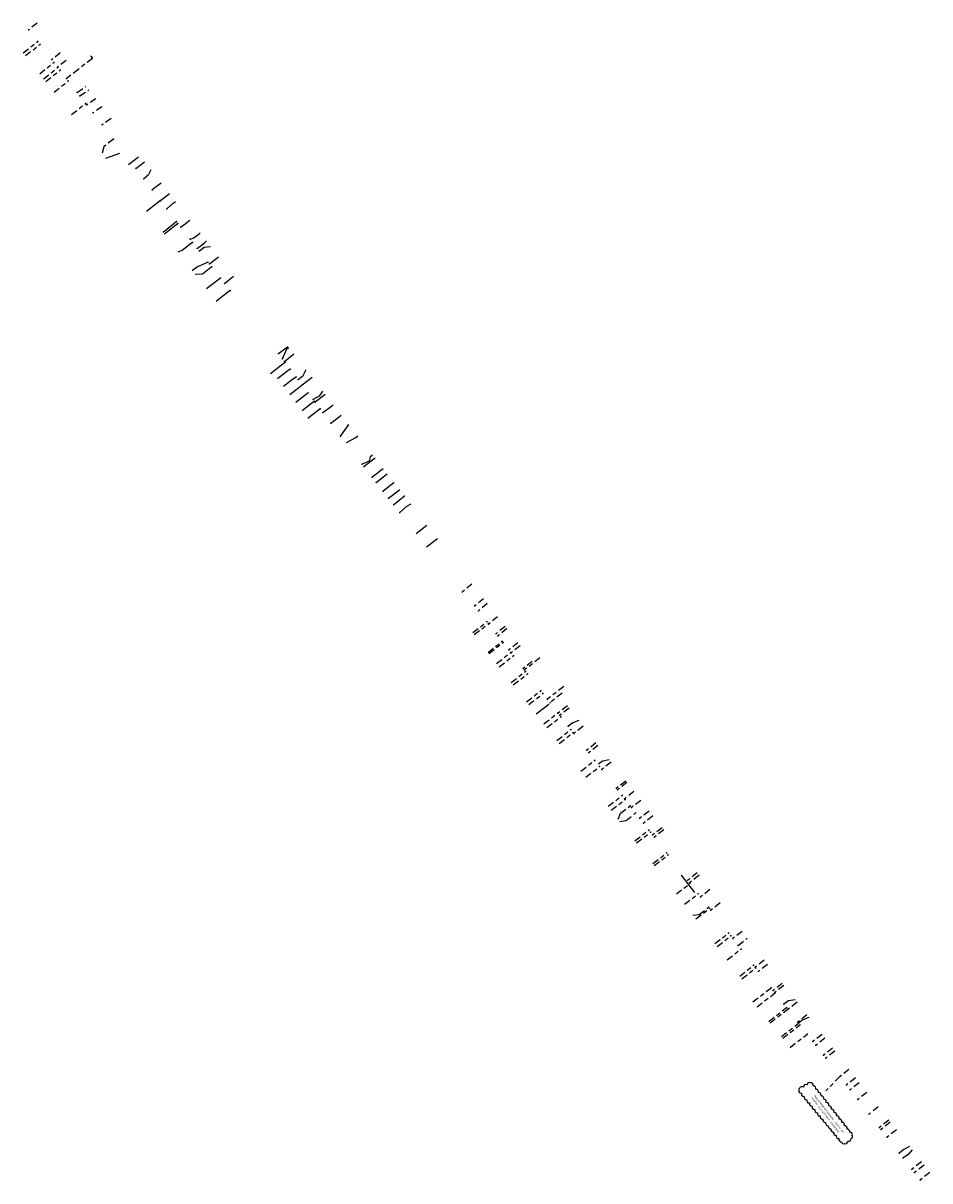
# Model space of a CAD drawing. Header units: metres. Extents: x 197096 to 198340, y 354599 to 355561.
# Tile 1 of 2: x 197096 to 197643, y 354862 to 355561. Entities that reach past the tile are written whole.
import ezdxf

# ---------------------------------------------------------------- set-up
doc = ezdxf.new("R2010")
doc.units = ezdxf.units.M
doc.linetypes.add('RI-GWA_HUISAANSLUITING', pattern=[23, 4, -1.8, 2.6, -1.8, 4.6, -1.8, 4.6, -1.8])
for name, color, linetype in [('B-WA-RI-HUISAANSLUITINGEN-G', 30, 'Continuous'), ('N-WE-RI-GWA_HUISAANSLUITING_KNEVELINLAAT', 5, 'Continuous'), ('Opmerking', 6, 'Continuous')]:
    doc.layers.add(name, color=color, linetype=linetype)
doc.layers.add('N-WE-RI-GWA_HUISAANSLUITING_PVC-G', color=3, linetype='RI-GWA_HUISAANSLUITING', lineweight=25)
doc.styles.add('NLCS-ISO-M500-T25', font='NLCS-ISO.ttf', dxfattribs={"height": 1.25})

msp = doc.modelspace()

# ---------------------------------------------------------------- linework, layer by layer
at = {"layer": 'B-WA-RI-HUISAANSLUITINGEN-G'}
for points in [[(197136.76, 355541.02), (197136.53, 355541.33)], [(197154, 355482.47), (197145.6, 355479.39)], [(197163.91, 355473.42), (197169, 355477.44), (197169.03, 355477.47)], [(197172.89, 355472.52), (197172.88, 355472.52), (197171.22, 355469.25), (197168.65, 355467.2)], [(197179.08, 355464.57), (197179.07, 355464.56), (197173.78, 355460.46)], [(197184.13, 355458.11), (197178.79, 355453.88)], [(197170.2, 355447.64), (197170.23, 355447.66), (197176.97, 355452.9)], [(197182.54, 355448.96), (197186.44, 355452.42), (197186.82, 355452.72), (197187.76, 355453.46), (197187.79, 355453.48)], [(197196.62, 355430.7), (197198.46, 355431.23), (197199.89, 355432.27), (197201.34, 355433.39), (197202.56, 355434.34), (197202.58, 355434.37)], [(197196.63, 355427.61), (197191.79, 355423.89), (197189.66, 355423.02), (197189.48, 355422.88)], [(197200.92, 355425.19), (197205.29, 355428.58), (197206.39, 355429.45), (197206.41, 355429.47)], [(197208.28, 355415.77), (197213.76, 355420.05)], [(197208.95, 355426.2), (197208.97, 355426.22)], [(197205.59, 355416.08), (197205.59, 355416.08), (197201.03, 355414.07), (197198.02, 355411.74), (197197.9, 355411.62)], [(197199.75, 355409.5), (197199.65, 355409.4)], [(197213.37, 355406.07), (197206.55, 355400.74), (197206.49, 355400.68)], [(197217.45, 355404.04), (197222.84, 355408.32)], [(197220.85, 355399.7), (197219.26, 355398.48), (197212.53, 355393.3), (197212.39, 355393.2), (197212.29, 355393.09)], [(197249.96, 355361.7), (197255.31, 355365.83), (197255.57, 355366.03)], [(197252.31, 355358.58), (197255.08, 355364.53), (197256.11, 355365.36)], [(197253.51, 355356.98), (197259.25, 355361.44)], [(197251.7, 355354.63), (197245.21, 355349.54)], [(197261.75, 355346.03), (197264.88, 355348.46), (197266.59, 355352.13)], [(197264.25, 355342.72), (197270.26, 355347.39)], [(197276.62, 355339.03), (197276.62, 355339.03), (197275.79, 355337.85), (197274.47, 355335.96), (197270.81, 355333.98)], [(197278.14, 355337.01), (197277.08, 355336.19), (197272.08, 355332.29)], [(197276.76, 355326.06), (197281.87, 355330.02), (197282.9, 355330.82)], [(197281.56, 355319.66), (197286.77, 355323.7), (197287.84, 355324.53)], [(197287.46, 355311.81), (197291.53, 355317.57), (197292.41, 355318.81), (197292.49, 355318.87)], [(197291.05, 355308.03), (197296.57, 355311.06), (197297.81, 355312.02), (197297.83, 355312.05)], [(197300.41, 355295.01), (197305.1, 355297.15), (197305.43, 355299.65), (197306.63, 355300.59), (197306.66, 355300.61)], [(197308.28, 355298.53), (197308.24, 355298.5), (197301.64, 355293.43)], [(197313.18, 355292.21), (197313.11, 355292.16), (197306.54, 355287.12)], [(197309, 355283.96), (197315.53, 355289.04), (197315.62, 355289.1)], [(197319.79, 355283.78), (197319.68, 355283.7), (197313.15, 355278.61)], [(197316.43, 355274.4), (197322.98, 355279.47), (197323.1, 355279.56)], [(197326.19, 355275.62), (197326.08, 355275.54), (197319.51, 355270.43)], [(197323.15, 355265.76), (197327.35, 355269.65), (197329.76, 355270.86), (197329.88, 355270.92)], [(197333.1, 355253.1), (197339.62, 355258.17)], [(197339.39, 355245.09), (197345.87, 355250.12)], [(197501.27, 355036.43), (197493.2, 355046.88)]]:
    msp.add_lwpolyline(points, dxfattribs=at)
at = {"layer": 'B-WA-RI-HUISAANSLUITINGEN-G', "flags": 128}
for points in [[(197165.42, 355480.21), (197159.36, 355475.56)], [(197174.09, 355460.69), (197174.24, 355460.82)], [(197186.9, 355440.13), (197186.9, 355440.13), (197180.25, 355434.76)], [(197189.15, 355440.27), (197181.06, 355433.74)], [(197254.83, 355350.62), (197249.44, 355346.47)], [(197258.5, 355345.94), (197253.08, 355341.76)], [(197262.32, 355341.06), (197256.85, 355336.84)], [(197265.93, 355336.45), (197260.41, 355332.2)], [(197269.82, 355331.5), (197264.21, 355327.17)], [(197273.36, 355326.97), (197267.68, 355322.59)], [(197405.51, 355144.18), (197413.1, 355150.08)]]:
    msp.add_lwpolyline(points, dxfattribs=at)
at = {"layer": 'B-WA-RI-HUISAANSLUITINGEN-G', "elevation": 25.98}
for points in [[(197190.94, 355437.97), (197196.42, 355442.25), (197196.43, 355442.25)], [(197202.17, 355423.6), (197205.02, 355425.81), (197208.95, 355426.2)], [(197208.12, 355412.82), (197204.02, 355409.64), (197199.75, 355409.5)]]:
    msp.add_lwpolyline(points, dxfattribs=at)
at = {"layer": 'B-WA-RI-HUISAANSLUITINGEN-G'}
msp.add_lwpolyline([(197197.14, 355429.5), (197197.14, 355429.5)], close=True, dxfattribs=at)
at = {"layer": 'N-WE-RI-GWA_HUISAANSLUITING_KNEVELINLAAT', "const_width": 0.5}
for points in [[(197098.9, 355557.12, 1), (197099.4, 355557.12, 1)], [(197104.36, 355550.07, 1), (197104.86, 355550.07, 1)], [(197105.73, 355548.3, 1), (197106.23, 355548.3, 1)], [(197112.84, 355539.13, 1), (197113.34, 355539.13, 1)], [(197114.18, 355537.4, 1), (197114.68, 355537.4, 1)], [(197116.37, 355534.57, 1), (197116.87, 355534.57, 1)], [(197116.54, 355534.35, 1), (197117.04, 355534.35, 1)], [(197117.85, 355532.7, 1), (197118.35, 355532.7, 1)], [(197121.74, 355527.63, 1), (197122.24, 355527.63, 1)], [(197122.81, 355526.25, 1), (197123.31, 355526.25, 1)], [(197128.18, 355519.32, 1), (197128.68, 355519.32, 1)], [(197129.82, 355517.21, 1), (197130.32, 355517.21, 1)], [(197133.35, 355512.67, 1), (197133.85, 355512.67, 1)], [(197134.04, 355511.79, 1), (197134.54, 355511.79, 1)], [(197137.73, 355507.04, 1), (197138.23, 355507.04, 1)], [(197143.31, 355499.86, 1), (197143.81, 355499.86, 1)], [(197150.13, 355491.07, 1), (197150.63, 355491.07, 1)], [(197163.66, 355473.42, 1), (197164.16, 355473.42, 1)], [(197168.4, 355467.2, 1), (197168.9, 355467.2, 1)], [(197173.53, 355460.46, 1), (197174.03, 355460.46, 1)], [(197182.29, 355448.96, 1), (197182.79, 355448.96, 1)], [(197188.11, 355441.31, 1), (197188.61, 355441.31, 1)], [(197196.37, 355430.7, 1), (197196.87, 355430.7, 1)], [(197214.67, 355407.28, 1), (197215.17, 355407.28, 1)], [(197217.2, 355404.04, 1), (197217.7, 355404.04, 1)], [(197220.6, 355399.7, 1), (197221.1, 355399.7, 1)], [(197249.71, 355361.7, 1), (197250.21, 355361.7, 1)], [(197252.06, 355358.58, 1), (197252.56, 355358.58, 1)], [(197253.26, 355356.98, 1), (197253.76, 355356.98, 1)], [(197253.71, 355356.38, 1), (197254.21, 355356.38, 1)], [(197256.78, 355352.3, 1), (197257.28, 355352.3, 1)], [(197260.35, 355347.55, 1), (197260.85, 355347.55, 1)], [(197261.5, 355346.03, 1), (197262, 355346.03, 1)], [(197264, 355342.72, 1), (197264.5, 355342.72, 1)], [(197267.6, 355337.93, 1), (197268.1, 355337.93, 1)], [(197270.56, 355333.98, 1), (197271.06, 355333.98, 1)], [(197271.38, 355332.89, 1), (197271.88, 355332.89, 1)], [(197271.83, 355332.29, 1), (197272.33, 355332.29, 1)], [(197274.87, 355328.33, 1), (197275.37, 355328.33, 1)], [(197276.51, 355326.06, 1), (197277.01, 355326.06, 1)], [(197281.31, 355319.66, 1), (197281.81, 355319.66, 1)], [(197287.21, 355311.81, 1), (197287.71, 355311.81, 1)], [(197300.17, 355295, 1), (197300.67, 355295, 1)], [(197301.39, 355293.42, 1), (197301.89, 355293.42, 1)], [(197306.29, 355287.12, 1), (197306.79, 355287.12, 1)], [(197308.75, 355283.96, 1), (197309.25, 355283.96, 1)], [(197312.9, 355278.61, 1), (197313.4, 355278.61, 1)], [(197316.18, 355274.4, 1), (197316.68, 355274.4, 1)], [(197319.26, 355270.43, 1), (197319.76, 355270.43, 1)], [(197322.9, 355265.76, 1), (197323.4, 355265.76, 1)], [(197360.71, 355217.87, 1), (197361.21, 355217.87, 1)], [(197368.21, 355209.36, 1), (197368.71, 355209.36, 1)], [(197376.41, 355198.76, 1), (197376.91, 355198.76, 1)], [(197376.49, 355198.35, 1), (197376.99, 355198.35, 1)], [(197381.11, 355192.63, 1), (197381.61, 355192.63, 1)], [(197382.18, 355191.3, 1), (197382.68, 355191.3, 1)], [(197384.76, 355187.99, 1), (197385.26, 355187.99, 1)], [(197385.31, 355187.29, 1), (197385.81, 355187.29, 1)], [(197388.84, 355182.85, 1), (197389.34, 355182.85, 1)], [(197390.02, 355181.32, 1), (197390.52, 355181.32, 1)], [(197390.18, 355181.14, 1), (197390.68, 355181.14, 1)], [(197391.55, 355179.37, 1), (197392.05, 355179.37, 1)], [(197397.52, 355171.69, 1), (197398.02, 355171.69, 1)], [(197398.24, 355170.77, 1), (197398.74, 355170.77, 1)], [(197398.9, 355169.91, 1), (197399.4, 355169.91, 1)], [(197400.1, 355168.37, 1), (197400.6, 355168.37, 1)], [(197408.02, 355158.17, 1), (197408.52, 355158.17, 1)], [(197409.33, 355156.49, 1), (197409.83, 355156.49, 1)], [(197412.01, 355153.06, 1), (197412.51, 355153.06, 1)], [(197413.64, 355150.96, 1), (197414.14, 355150.96, 1)], [(197418.39, 355144.82, 1), (197418.89, 355144.82, 1)], [(197418.5, 355144.68, 1), (197419, 355144.68, 1)], [(197419.54, 355143.37, 1), (197420.04, 355143.37, 1)], [(197420.18, 355142.53, 1), (197420.68, 355142.53, 1)], [(197424.68, 355136.76, 1), (197425.18, 355136.76, 1)], [(197426.24, 355134.76, 1), (197426.74, 355134.76, 1)], [(197427.67, 355132.9, 1), (197428.17, 355132.9, 1)], [(197428.1, 355132.36, 1), (197428.6, 355132.36, 1)], [(197435.87, 355122.37, 1), (197436.37, 355122.37, 1)], [(197437.05, 355120.83, 1), (197437.55, 355120.83, 1)], [(197440.65, 355116.2, 1), (197441.15, 355116.2, 1)], [(197443.55, 355112.47, 1), (197444.05, 355112.47, 1)], [(197444.94, 355110.69, 1), (197445.44, 355110.69, 1)], [(197453.77, 355099.32, 1), (197454.27, 355099.32, 1)], [(197454.44, 355098.47, 1), (197454.94, 355098.47, 1)], [(197457.16, 355094.97, 1), (197457.66, 355094.97, 1)], [(197458.65, 355093.05, 1), (197459.15, 355093.05, 1)], [(197459.02, 355092.57, 1), (197459.52, 355092.57, 1)], [(197461.99, 355088.75, 1), (197462.49, 355088.75, 1)], [(197462.83, 355087.67, 1), (197463.33, 355087.67, 1)], [(197467.84, 355081.23, 1), (197468.34, 355081.23, 1)], [(197470.15, 355078.25, 1), (197470.65, 355078.25, 1)], [(197473.34, 355074.14, 1), (197473.84, 355074.14, 1)], [(197474.36, 355072.83, 1), (197474.86, 355072.83, 1)], [(197475.62, 355071.18, 1), (197476.12, 355071.18, 1)], [(197476.67, 355069.83, 1), (197477.17, 355069.83, 1)], [(197484.03, 355060.31, 1), (197484.53, 355060.31, 1)], [(197484.94, 355059.13, 1), (197485.44, 355059.13, 1)], [(197496.75, 355043.82, 1), (197497.25, 355043.82, 1)], [(197497.91, 355042.33, 1), (197498.41, 355042.33, 1)], [(197498.18, 355041.98, 1), (197498.68, 355041.98, 1)], [(197503.06, 355035.69, 1), (197503.56, 355035.69, 1)], [(197504.57, 355033.75, 1), (197505.07, 355033.75, 1)], [(197509.93, 355026.85, 1), (197510.43, 355026.85, 1)], [(197510.77, 355025.76, 1), (197511.27, 355025.76, 1)], [(197521.47, 355011.98, 1), (197521.97, 355011.98, 1)], [(197522.81, 355010.26, 1), (197523.31, 355010.26, 1)], [(197527.24, 355004.55, 1), (197527.74, 355004.55, 1)], [(197529.01, 355002.28, 1), (197529.51, 355002.28, 1)], [(197536.58, 354992.52, 1), (197537.08, 354992.52, 1)], [(197537.53, 354991.3, 1), (197538.03, 354991.3, 1)], [(197537.84, 354990.9, 1), (197538.34, 354990.9, 1)], [(197539.43, 354988.85, 1), (197539.93, 354988.85, 1)], [(197547.15, 354978.92, 1), (197547.65, 354978.92, 1)], [(197548.39, 354977.3, 1), (197548.89, 354977.3, 1)], [(197549.35, 354976.07, 1), (197549.85, 354976.07, 1)], [(197549.5, 354975.87, 1), (197550, 354975.87, 1)], [(197554.86, 354968.99, 1), (197555.36, 354968.99, 1)], [(197556.44, 354966.95, 1), (197556.94, 354966.95, 1)], [(197557.14, 354966.05, 1), (197557.64, 354966.05, 1)], [(197557.28, 354965.87, 1), (197557.78, 354965.87, 1)], [(197563.2, 354958.24, 1), (197563.7, 354958.24, 1)], [(197563.75, 354957.54, 1), (197564.25, 354957.54, 1)], [(197564.53, 354956.53, 1), (197565.03, 354956.53, 1)], [(197568.87, 354950.94, 1), (197569.37, 354950.94, 1)], [(197572.33, 354946.47, 1), (197572.83, 354946.47, 1)], [(197574.1, 354944.19, 1), (197574.6, 354944.19, 1)], [(197578.74, 354938.22, 1), (197579.24, 354938.22, 1)], [(197580.08, 354936.48, 1), (197580.58, 354936.48, 1)], [(197588.7, 354925.38, 1), (197589.2, 354925.38, 1)], [(197592.64, 354920.29, 1), (197593.14, 354920.29, 1)], [(197594.86, 354917.43, 1), (197595.36, 354917.43, 1)], [(197599.49, 354911.49, 1), (197599.99, 354911.49, 1)], [(197606.24, 354902.74, 1), (197606.74, 354902.74, 1)], [(197612.54, 354894.63, 1), (197613.04, 354894.63, 1)], [(197613.47, 354893.45, 1), (197613.97, 354893.45, 1)], [(197617.11, 354888.76, 1), (197617.61, 354888.76, 1)], [(197624.53, 354879.2, 1), (197625.03, 354879.2, 1)], [(197626.84, 354876.22, 1), (197627.34, 354876.22, 1)], [(197632.14, 354869.39, 1), (197632.64, 354869.39, 1)], [(197633.7, 354867.38, 1), (197634.2, 354867.38, 1)], [(197637.16, 354862.92, 1), (197637.66, 354862.92, 1)]]:
    msp.add_lwpolyline(points, format="xyb", close=True, dxfattribs=at)
for points, elevation in [([(197178.35, 355454.17, 1), (197178.85, 355454.17, 1)], 25.98), ([(197178.53, 355453.89, 1), (197179.03, 355453.89, 1)], 25.98), ([(197188.9, 355440.3, 1), (197189.4, 355440.3, 1)], 25.98), ([(197190.69, 355437.97, 1), (197191.19, 355437.97, 1)], 25.98), ([(197197.89, 355428.76, 1), (197198.39, 355428.76, 1)], 25.98), ([(197200.68, 355425.19, 1), (197201.18, 355425.19, 1)], 25.98), ([(197201.92, 355423.6, 1), (197202.42, 355423.6, 1)], 25.98), ([(197207.14, 355416.8, 1), (197207.64, 355416.8, 1)], 25.98), ([(197208.03, 355415.77, 1), (197208.53, 355415.77, 1)], 25.98), ([(197209.4, 355414.02, 1), (197209.9, 355414.02, 1)], 25.98), ([(197370.46, 355206.5, 1), (197370.96, 355206.5, 1)], 26.48), ([(197375.59, 355199.89, 1), (197376.09, 355199.89, 1)], 26.48), ([(197465.36, 355084.42, 1), (197465.86, 355084.42, 1)], -0.79), ([(197509.42, 355027.51, 1), (197509.92, 355027.51, 1)], -0.85), ([(197524.05, 355008.66, 1), (197524.55, 355008.66, 1)], 0.85)]:
    msp.add_lwpolyline(points, format="xyb", close=True, dxfattribs=dict(at, elevation=elevation))
at = {"layer": 'N-WE-RI-GWA_HUISAANSLUITING_PVC-G'}
for points in [[(197104.28, 355561.09), (197099.15, 355557.12)], [(197095.79, 355543.23), (197104.61, 355550.07)], [(197097.16, 355541.49), (197105.98, 355548.3)], [(197118.21, 355543.1), (197113.09, 355539.13)], [(197136.76, 355541.02), (197137.69, 355539.81), (197121.99, 355527.63)], [(197105.8, 355530.55), (197114.43, 355537.4)], [(197108.17, 355527.51), (197116.79, 355534.35)], [(197109.46, 355525.83), (197118.05, 355532.66)], [(197121.73, 355538.54), (197116.62, 355534.57)], [(197114.49, 355519.45), (197123.06, 355526.25)], [(197128.43, 355519.32), (197133.73, 355522.93)], [(197130.07, 355517.21), (197135.37, 355520.82)], [(197124.96, 355505.96), (197133.61, 355512.67)], [(197139.58, 355515.39), (197134.29, 355511.79)], [(197143.29, 355510.65), (197137.98, 355507.04)], [(197148.9, 355503.47), (197143.56, 355499.86)], [(197150.38, 355491.07), (197144.45, 355486.47), (197143.37, 355482.26)], [(197176.97, 355452.9), (197178.58, 355454.16)], [(197188.36, 355441.31), (197186.9, 355440.13)], [(197187.69, 355439.09), (197189.15, 355440.27)], [(197198.14, 355428.76), (197196.63, 355427.61)], [(197207.39, 355416.8), (197205.59, 355416.08)], [(197214.92, 355407.28), (197213.37, 355406.07)], [(197253.96, 355356.39), (197251.7, 355354.63)], [(197257.03, 355352.3), (197254.83, 355350.62)], [(197260.62, 355347.54), (197258.5, 355345.94)], [(197264.33, 355342.6), (197262.32, 355341.06)], [(197267.85, 355337.92), (197265.93, 355336.45)], [(197271.63, 355332.88), (197269.82, 355331.5)], [(197275.09, 355328.29), (197273.36, 355326.97)], [(197366.78, 355222.58), (197360.96, 355217.87)], [(197373.79, 355213.67), (197368.46, 355209.36)], [(197376.03, 355210.81), (197370.71, 355206.5)], [(197367.28, 355193.3), (197375.84, 355199.89)], [(197368.18, 355192.12), (197376.75, 355198.71)], [(197382.26, 355202.81), (197376.74, 355198.35)], [(197386.8, 355197.02), (197381.36, 355192.63)], [(197387.83, 355195.67), (197382.43, 355191.3)], [(197376.47, 355181.34), (197385.06, 355188.02)], [(197377.01, 355180.64), (197385.6, 355187.32)], [(197394.52, 355187.08), (197389.08, 355182.85)], [(197395.86, 355185.36), (197390.42, 355181.13)], [(197381.65, 355174.62), (197390.27, 355181.32)], [(197383.17, 355172.65), (197391.79, 355179.36)], [(197403.21, 355175.92), (197397.76, 355171.68)], [(197407.85, 355178.04), (197398.48, 355170.76)], [(197390.53, 355163.21), (197399.14, 355169.9)], [(197391.74, 355161.68), (197400.34, 355168.37)], [(197399.74, 355151.53), (197408.27, 355158.17)], [(197401.06, 355149.86), (197409.58, 355156.49)], [(197422.21, 355160.8), (197412.25, 355153.05)], [(197421.25, 355156.69), (197413.88, 355150.96)], [(197424.41, 355149.08), (197418.75, 355144.68)], [(197425.36, 355147.7), (197419.78, 355143.36)], [(197410.19, 355138.25), (197418.64, 355144.82)], [(197411.98, 355135.96), (197420.43, 355142.53)], [(197418.05, 355128.19), (197426.48, 355134.75)], [(197431.3, 355140.15), (197427.62, 355138.86), (197424.92, 355136.76)], [(197433.94, 355136.72), (197428.34, 355132.36)], [(197419.49, 355126.34), (197427.92, 355132.9)], [(197441.66, 355126.67), (197436.11, 355122.36)], [(197442.85, 355125.14), (197437.3, 355120.83)], [(197432.53, 355109.69), (197440.9, 355116.2)], [(197449.71, 355116.47), (197445.56, 355115.75), (197443.26, 355113.96)], [(197450.81, 355115.06), (197445.19, 355110.69)], [(197435.44, 355105.97), (197443.8, 355112.47)], [(197459.68, 355103.71), (197454.02, 355099.32)], [(197460.34, 355102.86), (197454.69, 355098.47)], [(197449.06, 355088.47), (197457.41, 355094.97)], [(197450.9, 355086.07), (197459.27, 355092.57)], [(197464.55, 355097.44), (197458.9, 355093.05)], [(197468.71, 355092.06), (197463.08, 355087.67)], [(197455.06, 355080.6), (197456.46, 355084.26), (197462.24, 355088.75)], [(197473.69, 355085.59), (197468.09, 355081.23)], [(197456.1, 355079.24), (197459.83, 355079.92), (197465.61, 355084.42)], [(197476.01, 355082.61), (197470.4, 355078.25)], [(197465.17, 355067.64), (197473.59, 355074.14)], [(197466.2, 355066.33), (197474.61, 355072.83)], [(197481.52, 355075.54), (197475.88, 355071.18)], [(197482.58, 355074.2), (197476.92, 355069.83)], [(197475.94, 355053.86), (197484.28, 355060.31)], [(197476.86, 355052.69), (197485.19, 355059.13)], [(197502.82, 355048.32), (197497, 355043.82)], [(197503.96, 355046.82), (197498.16, 355042.33)], [(197490.17, 355035.6), (197498.43, 355041.98)], [(197510.49, 355038.16), (197504.82, 355033.75)], [(197495.11, 355029.32), (197503.31, 355035.69)], [(197516.65, 355030.13), (197511.02, 355025.76)], [(197500.12, 355022.81), (197503.95, 355023.07), (197509.67, 355027.51)], [(197501.95, 355020.45), (197510.18, 355026.85)], [(197513.46, 355005.56), (197521.72, 355011.98)], [(197514.78, 355003.84), (197523.06, 355010.26)], [(197529.85, 355012.96), (197524.31, 355008.65)], [(197527.49, 355004.55), (197533, 355008.84)], [(197520.93, 354995.81), (197529.26, 355002.28)], [(197543.24, 354995.54), (197537.78, 354991.3)], [(197528.43, 354985.99), (197536.83, 354992.52)], [(197529.7, 354984.38), (197538.09, 354990.9)], [(197545.13, 354993.08), (197539.68, 354988.85)], [(197554.11, 354981.55), (197548.65, 354977.31)], [(197555.07, 354980.33), (197549.6, 354976.08)], [(197536.4, 354970.38), (197547.4, 354978.92)], [(197538.89, 354967.44), (197549.76, 354975.88)], [(197546.05, 354958.68), (197556.69, 354966.95)], [(197546.77, 354957.8), (197557.39, 354966.05)], [(197561.87, 354971.67), (197557.87, 354971.13), (197555.11, 354968.99)], [(197563.06, 354970.17), (197557.53, 354965.87)], [(197569.01, 354962.56), (197563.45, 354958.24)], [(197570.17, 354961.09), (197566.64, 354959.6), (197563.99, 354957.54)], [(197553.57, 354949.44), (197564, 354957.54)], [(197554.38, 354948.46), (197564.78, 354956.53)], [(197558.85, 354942.97), (197569.12, 354950.94)], [(197578.15, 354950.79), (197572.58, 354946.47)], [(197579.92, 354948.5), (197574.35, 354944.19)], [(197584.52, 354942.51), (197578.99, 354938.22)], [(197585.85, 354940.76), (197580.33, 354936.48)], [(197588.95, 354925.38), (197580.37, 354916.66)], [(197594.41, 354929.61), (197588.95, 354925.38)], [(197598.32, 354924.51), (197592.9, 354920.29)], [(197600.54, 354921.65), (197595.11, 354917.43)], [(197605.21, 354915.74), (197599.73, 354911.48)], [(197612.07, 354907.07), (197606.52, 354902.76)], [(197618.42, 354899.01), (197612.8, 354894.64)], [(197619.35, 354897.83), (197613.72, 354893.45)], [(197623.05, 354893.18), (197617.36, 354888.76)], [(197630.92, 354883.21), (197627.52, 354881.33), (197624.78, 354879.2)], [(197632.48, 354881.22), (197629.94, 354878.05), (197627.09, 354876.22)], [(197638.2, 354873.89), (197632.39, 354869.39)], [(197639.76, 354871.89), (197633.95, 354867.38)], [(197643.23, 354867.44), (197637.41, 354862.92)]]:
    msp.add_lwpolyline(points, dxfattribs=at)
at = {"layer": 'N-WE-RI-GWA_HUISAANSLUITING_PVC-G', "elevation": 25.98}
msp.add_lwpolyline([(197209.65, 355414.02), (197208.12, 355412.82)], dxfattribs=at)
at = {"layer": 'Opmerking'}
msp.add_lwpolyline([(197564.05, 354917.28, 0.520567), (197565.67, 354915.32, 0.520567), (197567.29, 354913.36, 0.520567), (197568.91, 354911.4, 0.520567), (197570.53, 354909.44, 0.520567), (197572.15, 354907.48, 0.520567), (197573.77, 354905.52, 0.520567), (197575.39, 354903.56, 0.520567), (197577.01, 354901.6, 0.520567), (197578.62, 354899.64, 0.520567), (197580.24, 354897.68, 0.520567), (197581.86, 354895.72, 0.520567), (197583.48, 354893.76, 0.520567), (197585.1, 354891.8, 0.520567), (197586.72, 354889.84, 0.520567), (197588.34, 354887.88, 0.520567), (197589.96, 354885.92, 0.520567), (197591.68, 354884.87, 0.520567), (197593.69, 354886.43, 0.520567), (197595.71, 354887.98, 0.520567), (197596.39, 354889.7, 0.520567), (197594.82, 354891.7, 0.520567), (197593.25, 354893.69, 0.520567), (197591.67, 354895.69, 0.520567), (197590.1, 354897.69, 0.520567), (197588.53, 354899.69, 0.520567), (197586.95, 354901.68, 0.520567), (197585.38, 354903.68, 0.520567), (197583.81, 354905.68, 0.520567), (197582.23, 354907.67, 0.520567), (197580.66, 354909.67, 0.520567), (197579.08, 354911.67, 0.520567), (197577.51, 354913.67, 0.520567), (197575.94, 354915.66, 0.520567), (197574.36, 354917.66, 0.520567), (197572.79, 354919.66, 0.520567), (197571.22, 354921.65, 0.520567), (197569.07, 354920.38, 0.520567), (197566.9, 354919.05, 0.520567)], format="xyb", close=True, dxfattribs=at)

# ---------------------------------------------------------------- texts
at = {"layer": 'Opmerking', "insert": (197574.17, 354914.49), "char_height": 1.25, "attachment_point": 1, "rotation": 307.79093, "style": 'NLCS-ISO-M500-T25'}
msp.add_mtext_dynamic_manual_height_columns('Appartementencomplex aantal en locatie aansluitingen onbekend.', width=29.8663, gutter_width=6.25, heights=[7.95], dxfattribs=at)

doc.saveas('drawing.dxf')
